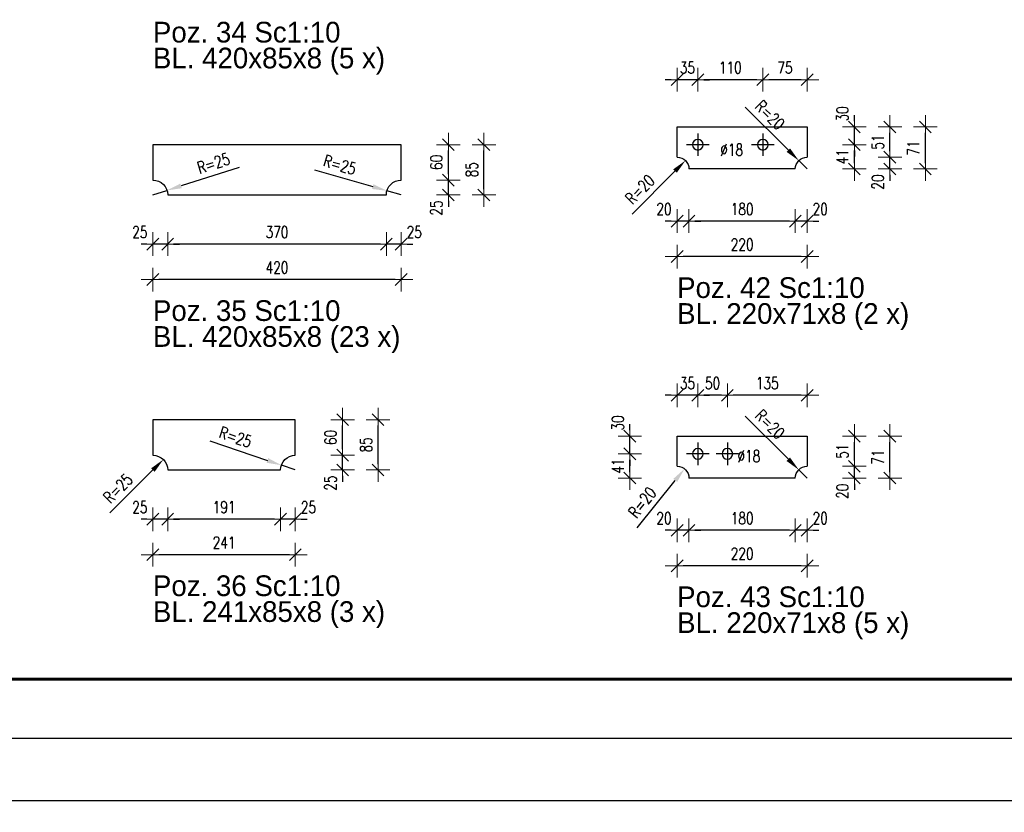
# Model space of a CAD drawing. Header units: millimetres. Extents: x 2297 to 3051, y 15557 to 16018.
# Tile 10 of 20: x 2700 to 2867, y 15557 to 15691. Entities that reach past the tile are written whole.
import ezdxf

# ---------------------------------------------------------------- set-up
doc = ezdxf.new("R2010")
doc.units = ezdxf.units.MM
doc.header["$LTSCALE"] = 10
doc.linetypes.add('MITTE', pattern=[2, 1.25, -0.25, 0.25, -0.25])
doc.layers.get('Defpoints').update_dxf_attribs({"color": 1})
doc.layers.add('_FORMATKA', color=8, linetype='Continuous', plot=False)
for name, color, linetype, lineweight in [('_RAMKA', 7, 'Continuous', 35), ('PS_DIM', 4, 'Continuous', 13), ('PS_SOLID', 7, 'Continuous', 30)]:
    doc.layers.add(name, color=color, linetype=linetype, lineweight=lineweight)
doc.layers.add('PS_MID', color=5, linetype='MITTE')
doc.layers.add('PS_PLATE', color=1, linetype='Continuous')
doc.styles.add('simplex', font='simplex.shx', dxfattribs={"width": 0.75})
doc.dimstyles.new('1_10_PRZ', dxfattribs={"dimtxt": 2, "dimasz": 1, "dimexe": 2, "dimexo": 5, "dimgap": 1, "dimtad": 1, "dimdec": 0, "dimlfac": 10, "dimtxsty": 'simplex', "dimblk": 'dimznak', "dimcen": 2, "dimse1": 1, "dimse2": 1, "dimclrt": 3, "dimadec": 1, "dimazin": 0, "dimtfac": 1, "dimtdec": 0, "dimtix": 1, "dimtmove": 2, "dimatfit": 3, "dimldrblk": 'dim-grot', "dimfxl": 1, "dimarcsym": 0})
doc.dimstyles.new('1_10_PRZ_DS1-LS10', dxfattribs={"dimtxt": 2, "dimasz": 1, "dimexe": 2, "dimexo": 5, "dimgap": 1, "dimtad": 1, "dimdec": 0, "dimlfac": 10, "dimtxsty": 'simplex', "dimblk": 'dimznak', "dimcen": 2, "dimse1": 1, "dimse2": 1, "dimclrt": 3, "dimadec": 1, "dimazin": 0, "dimtfac": 1, "dimtdec": 0, "dimtix": 1, "dimtmove": 2, "dimatfit": 3, "dimldrblk": 'dim-grot', "dimfxl": 1, "dimarcsym": 0})
doc.dimstyles.new('średnice', dxfattribs={"dimtxt": 2, "dimasz": 2.5, "dimexe": 1, "dimexo": 1, "dimgap": 1, "dimtad": 1, "dimdec": 0, "dimlfac": 10, "dimtxsty": 'simplex', "dimcen": 2, "dimclrd": 256, "dimclre": 256, "dimclrt": 3, "dimadec": 1, "dimazin": 0, "dimtfac": 1, "dimtdec": 0, "dimtix": 1, "dimtmove": 1, "dimatfit": 0, "dimfxl": 1, "dimarcsym": 0})

# ---------------------------------------------------------------- blocks, each defined once
blk = doc.blocks.new('*D335')
at = {"layer": 'Defpoints', "color": 0, "transparency": 16777216}
for p in [(2762.62, 15661.94), (2765.02, 15661.24)]:
    blk.add_point(p, dxfattribs=at)
at = {"layer": 'PS_DIM', "lineweight": -2, "transparency": 16777216}
for p, q in [((2750.34, 15665.5), (2760.22, 15662.64)), ((2765.02, 15661.24), (2762.62, 15661.94))]:
    blk.add_line(p, q, dxfattribs=at)
at = {"layer": 'PS_DIM', "transparency": 16777216}
blk.add_solid([(2760.34, 15663.04), (2760.1, 15662.24), (2762.62, 15661.94)], dxfattribs=at)
at = {"layer": 'PS_DIM', "color": 3, "transparency": 16777216, "insert": (2754.64, 15666.33), "char_height": 2, "attachment_point": 5, "rotation": 343.8468, "style": 'simplex'}
blk.add_mtext('R=25', dxfattribs=at)
blk = doc.blocks.new('*D336')
at = {"layer": 'Defpoints', "color": 0, "transparency": 16777216}
for p in [(2723.02, 15661.24), (2725.4, 15662)]:
    blk.add_point(p, dxfattribs=at)
at = {"layer": 'PS_DIM', "lineweight": -2, "transparency": 16777216}
for p, q in [((2737.59, 15665.89), (2727.79, 15662.76)), ((2723.02, 15661.24), (2725.4, 15662))]:
    blk.add_line(p, q, dxfattribs=at)
at = {"layer": 'PS_DIM', "transparency": 16777216}
blk.add_solid([(2727.66, 15663.16), (2727.91, 15662.37), (2725.4, 15662)], dxfattribs=at)
at = {"layer": 'PS_DIM', "color": 3, "transparency": 16777216, "insert": (2733.27, 15666.61), "char_height": 2, "attachment_point": 5, "rotation": 17.6813, "style": 'simplex'}
blk.add_mtext('R=25', dxfattribs=at)
blk = doc.blocks.new('dimznak')
at = {"color": 0}
for points in [[(0, 2), (0, -2)], [(-2, 0), (2, 0)]]:
    blk.add_lwpolyline(points, dxfattribs=at)
at = {"color": 2}
blk.add_lwpolyline([(1, 1), (-1, -1)], dxfattribs=at)
blk = doc.blocks.new('*D337')
at = {"layer": 'Defpoints', "color": 0, "transparency": 16777216}
for p in [(2765.02, 15663.74), (2773.02, 15663.74), (2762.52, 15661.24)]:
    blk.add_point(p, dxfattribs=at)
at = {"layer": 'PS_DIM', "color": 0, "lineweight": -2, "transparency": 16777216}
for p, q in [((2773.02, 15664.74), (2773.02, 15665.74)), ((2773.02, 15661.24), (2773.02, 15663.74)), ((2773.02, 15660.24), (2773.02, 15659.24))]:
    blk.add_line(p, q, dxfattribs=at)
for p, rotation in [((2773.02, 15663.74), 270), ((2773.02, 15661.24), 90)]:
    blk.add_blockref('dimznak', p, dxfattribs=dict(at, rotation=rotation))
at = {"layer": 'PS_DIM', "color": 3, "transparency": 16777216, "insert": (2770.98, 15659.03), "char_height": 2, "attachment_point": 5, "rotation": 90, "style": 'simplex'}
blk.add_mtext('25', dxfattribs=at)
blk = doc.blocks.new('dim-grot')
blk.add_hatch(color=256).paths.add_polyline_path([(0, 0), (-2, 0.5), (-2, -0.5)])
blk.add_lwpolyline([(0, 0), (-2, 0.5), (-2, -0.5), (0, 0)])
blk = doc.blocks.new('*D340')
at = {"layer": 'Defpoints', "color": 0, "transparency": 16777216}
for p in [(2765.02, 15663.74), (2762.52, 15661.24), (2762.52, 15652.92)]:
    blk.add_point(p, dxfattribs=at)
at = {"layer": 'PS_DIM', "color": 0, "lineweight": -2, "transparency": 16777216}
for p, q in [((2761.52, 15652.92), (2760.52, 15652.92)), ((2765.02, 15652.92), (2762.52, 15652.92)), ((2766.02, 15652.92), (2767.02, 15652.92))]:
    blk.add_line(p, q, dxfattribs=at)
blk.add_blockref('dimznak', (2762.52, 15652.92), dxfattribs=at)
at = {"layer": 'PS_DIM', "color": 0, "lineweight": -2, "transparency": 16777216, "rotation": 180}
blk.add_blockref('dimznak', (2765.02, 15652.92), dxfattribs=at)
at = {"layer": 'PS_DIM', "color": 3, "transparency": 16777216, "insert": (2767.24, 15654.96), "char_height": 2, "attachment_point": 5, "style": 'simplex'}
blk.add_mtext('25', dxfattribs=at)
blk = doc.blocks.new('*D341')
at = {"layer": 'Defpoints', "color": 0, "transparency": 16777216}
for p in [(2725.52, 15661.24), (2762.52, 15661.24), (2725.52, 15652.92)]:
    blk.add_point(p, dxfattribs=at)
at = {"layer": 'PS_DIM', "color": 0, "lineweight": -2, "transparency": 16777216}
blk.add_line((2761.52, 15652.92), (2726.52, 15652.92), dxfattribs=at)
at = {"layer": 'PS_DIM', "color": 0, "lineweight": -2, "transparency": 16777216, "rotation": 180}
blk.add_blockref('dimznak', (2725.52, 15652.92), dxfattribs=at)
at = {"layer": 'PS_DIM', "color": 0, "lineweight": -2, "transparency": 16777216}
blk.add_blockref('dimznak', (2762.52, 15652.92), dxfattribs=at)
at = {"layer": 'PS_DIM', "color": 3, "transparency": 16777216, "insert": (2744.02, 15654.96), "char_height": 2, "attachment_point": 5, "style": 'simplex'}
blk.add_mtext('370', dxfattribs=at)
blk = doc.blocks.new('*D342')
at = {"layer": 'Defpoints', "color": 0, "transparency": 16777216}
for p in [(2723.02, 15663.74), (2725.52, 15661.24), (2723.02, 15652.92)]:
    blk.add_point(p, dxfattribs=at)
at = {"layer": 'PS_DIM', "color": 0, "lineweight": -2, "transparency": 16777216}
for p, q in [((2722.02, 15652.92), (2721.02, 15652.92)), ((2725.52, 15652.92), (2723.02, 15652.92)), ((2726.52, 15652.92), (2727.52, 15652.92))]:
    blk.add_line(p, q, dxfattribs=at)
blk.add_blockref('dimznak', (2723.02, 15652.92), dxfattribs=at)
at = {"layer": 'PS_DIM', "color": 0, "lineweight": -2, "transparency": 16777216, "rotation": 180}
blk.add_blockref('dimznak', (2725.52, 15652.92), dxfattribs=at)
at = {"layer": 'PS_DIM', "color": 3, "transparency": 16777216, "insert": (2720.81, 15654.96), "char_height": 2, "attachment_point": 5, "style": 'simplex'}
blk.add_mtext('25', dxfattribs=at)
blk = doc.blocks.new('*D343')
at = {"layer": 'Defpoints', "color": 0, "transparency": 16777216}
for p in [(2723.02, 15661.24), (2765.02, 15661.24), (2723.02, 15646.92)]:
    blk.add_point(p, dxfattribs=at)
at = {"layer": 'PS_DIM', "color": 0, "lineweight": -2, "transparency": 16777216}
blk.add_line((2764.02, 15646.92), (2724.02, 15646.92), dxfattribs=at)
at = {"layer": 'PS_DIM', "color": 0, "lineweight": -2, "transparency": 16777216, "rotation": 180}
blk.add_blockref('dimznak', (2723.02, 15646.92), dxfattribs=at)
at = {"layer": 'PS_DIM', "color": 0, "lineweight": -2, "transparency": 16777216}
blk.add_blockref('dimznak', (2765.02, 15646.92), dxfattribs=at)
at = {"layer": 'PS_DIM', "color": 3, "transparency": 16777216, "insert": (2744.02, 15648.96), "char_height": 2, "attachment_point": 5, "style": 'simplex'}
blk.add_mtext('420', dxfattribs=at)
blk = doc.blocks.new('*D344')
at = {"layer": 'Defpoints', "color": 0, "transparency": 16777216}
for p in [(2744.76, 15615.52), (2747.12, 15614.71)]:
    blk.add_point(p, dxfattribs=at)
at = {"layer": 'PS_DIM', "lineweight": -2, "transparency": 16777216}
for p, q in [((2732.66, 15619.65), (2742.39, 15616.32)), ((2747.12, 15614.71), (2744.76, 15615.52))]:
    blk.add_line(p, q, dxfattribs=at)
at = {"layer": 'PS_DIM', "transparency": 16777216}
blk.add_solid([(2742.52, 15616.72), (2742.26, 15615.93), (2744.76, 15615.52)], dxfattribs=at)
at = {"layer": 'PS_DIM', "color": 3, "transparency": 16777216, "insert": (2736.99, 15620.28), "char_height": 2, "attachment_point": 5, "rotation": 341.1418, "style": 'simplex'}
blk.add_mtext('R=25', dxfattribs=at)
blk = doc.blocks.new('*D345')
at = {"layer": 'Defpoints', "color": 0, "transparency": 16777216}
for p in [(2724.79, 15616.48), (2723.02, 15614.71)]:
    blk.add_point(p, dxfattribs=at)
at = {"layer": 'PS_DIM', "lineweight": -2, "transparency": 16777216}
blk.add_line((2715.75, 15607.44), (2723.02, 15614.71), dxfattribs=at)
at = {"layer": 'PS_DIM', "transparency": 16777216}
blk.add_solid([(2722.73, 15615), (2723.32, 15614.41), (2724.79, 15616.48)], dxfattribs=at)
at = {"layer": 'PS_DIM', "color": 3, "transparency": 16777216, "insert": (2717.09, 15611.6), "char_height": 2, "attachment_point": 5, "rotation": 45, "style": 'simplex'}
blk.add_mtext('R=25', dxfattribs=at)
blk = doc.blocks.new('*D346')
at = {"layer": 'Defpoints', "color": 0, "transparency": 16777216}
for p in [(2747.12, 15617.21), (2755.12, 15617.21), (2744.62, 15614.71)]:
    blk.add_point(p, dxfattribs=at)
at = {"layer": 'PS_DIM', "color": 0, "lineweight": -2, "transparency": 16777216}
for p, q in [((2755.12, 15618.21), (2755.12, 15619.21)), ((2755.12, 15614.71), (2755.12, 15617.21)), ((2755.12, 15613.71), (2755.12, 15612.71))]:
    blk.add_line(p, q, dxfattribs=at)
for p, rotation in [((2755.12, 15617.21), 270), ((2755.12, 15614.71), 90)]:
    blk.add_blockref('dimznak', p, dxfattribs=dict(at, rotation=rotation))
at = {"layer": 'PS_DIM', "color": 3, "transparency": 16777216, "insert": (2753.08, 15612.49), "char_height": 2, "attachment_point": 5, "rotation": 90, "style": 'simplex'}
blk.add_mtext('25', dxfattribs=at)
blk = doc.blocks.new('*D349')
at = {"layer": 'Defpoints', "color": 0, "transparency": 16777216}
for p in [(2747.12, 15617.21), (2744.62, 15614.71), (2744.62, 15606.38)]:
    blk.add_point(p, dxfattribs=at)
at = {"layer": 'PS_DIM', "color": 0, "lineweight": -2, "transparency": 16777216}
for p, q in [((2743.62, 15606.38), (2742.62, 15606.38)), ((2747.12, 15606.38), (2744.62, 15606.38)), ((2748.12, 15606.38), (2749.12, 15606.38))]:
    blk.add_line(p, q, dxfattribs=at)
blk.add_blockref('dimznak', (2744.62, 15606.38), dxfattribs=at)
at = {"layer": 'PS_DIM', "color": 0, "lineweight": -2, "transparency": 16777216, "rotation": 180}
blk.add_blockref('dimznak', (2747.12, 15606.38), dxfattribs=at)
at = {"layer": 'PS_DIM', "color": 3, "transparency": 16777216, "insert": (2749.34, 15608.42), "char_height": 2, "attachment_point": 5, "style": 'simplex'}
blk.add_mtext('25', dxfattribs=at)
blk = doc.blocks.new('*D350')
at = {"layer": 'Defpoints', "color": 0, "transparency": 16777216}
for p in [(2725.52, 15614.71), (2744.62, 15614.71), (2725.52, 15606.38)]:
    blk.add_point(p, dxfattribs=at)
at = {"layer": 'PS_DIM', "color": 0, "lineweight": -2, "transparency": 16777216}
blk.add_line((2743.62, 15606.38), (2726.52, 15606.38), dxfattribs=at)
at = {"layer": 'PS_DIM', "color": 0, "lineweight": -2, "transparency": 16777216, "rotation": 180}
blk.add_blockref('dimznak', (2725.52, 15606.38), dxfattribs=at)
at = {"layer": 'PS_DIM', "color": 0, "lineweight": -2, "transparency": 16777216}
blk.add_blockref('dimznak', (2744.62, 15606.38), dxfattribs=at)
at = {"layer": 'PS_DIM', "color": 3, "transparency": 16777216, "insert": (2735.07, 15608.42), "char_height": 2, "attachment_point": 5, "style": 'simplex'}
blk.add_mtext('191', dxfattribs=at)
blk = doc.blocks.new('*D351')
at = {"layer": 'Defpoints', "color": 0, "transparency": 16777216}
for p in [(2723.02, 15617.21), (2725.52, 15614.71), (2723.02, 15606.38)]:
    blk.add_point(p, dxfattribs=at)
at = {"layer": 'PS_DIM', "color": 0, "lineweight": -2, "transparency": 16777216}
for p, q in [((2722.02, 15606.38), (2721.02, 15606.38)), ((2725.52, 15606.38), (2723.02, 15606.38)), ((2726.52, 15606.38), (2727.52, 15606.38))]:
    blk.add_line(p, q, dxfattribs=at)
blk.add_blockref('dimznak', (2723.02, 15606.38), dxfattribs=at)
at = {"layer": 'PS_DIM', "color": 0, "lineweight": -2, "transparency": 16777216, "rotation": 180}
blk.add_blockref('dimznak', (2725.52, 15606.38), dxfattribs=at)
at = {"layer": 'PS_DIM', "color": 3, "transparency": 16777216, "insert": (2720.81, 15608.42), "char_height": 2, "attachment_point": 5, "style": 'simplex'}
blk.add_mtext('25', dxfattribs=at)
blk = doc.blocks.new('*D352')
at = {"layer": 'Defpoints', "color": 0, "transparency": 16777216}
for p in [(2723.02, 15614.71), (2747.12, 15614.71), (2723.02, 15600.38)]:
    blk.add_point(p, dxfattribs=at)
at = {"layer": 'PS_DIM', "color": 0, "lineweight": -2, "transparency": 16777216}
blk.add_line((2746.12, 15600.38), (2724.02, 15600.38), dxfattribs=at)
at = {"layer": 'PS_DIM', "color": 0, "lineweight": -2, "transparency": 16777216, "rotation": 180}
blk.add_blockref('dimznak', (2723.02, 15600.38), dxfattribs=at)
at = {"layer": 'PS_DIM', "color": 0, "lineweight": -2, "transparency": 16777216}
blk.add_blockref('dimznak', (2747.12, 15600.38), dxfattribs=at)
at = {"layer": 'PS_DIM', "color": 3, "transparency": 16777216, "insert": (2735.07, 15602.42), "char_height": 2, "attachment_point": 5, "style": 'simplex'}
blk.add_mtext('241', dxfattribs=at)
blk = doc.blocks.new('*D435')
at = {"layer": 'Defpoints', "color": 0, "transparency": 16777216}
for p in [(2832.3, 15667.05), (2833.72, 15665.63)]:
    blk.add_point(p, dxfattribs=at)
at = {"layer": 'PS_DIM', "lineweight": -2, "transparency": 16777216}
for p, q in [((2823.26, 15676.09), (2830.54, 15668.82)), ((2833.72, 15665.63), (2832.3, 15667.05))]:
    blk.add_line(p, q, dxfattribs=at)
at = {"layer": 'PS_DIM', "transparency": 16777216}
blk.add_solid([(2830.83, 15669.11), (2830.24, 15668.52), (2832.3, 15667.05)], dxfattribs=at)
at = {"layer": 'PS_DIM', "color": 3, "transparency": 16777216, "insert": (2827.43, 15674.75), "char_height": 2, "attachment_point": 5, "rotation": 315, "style": 'simplex'}
blk.add_mtext('R=20', dxfattribs=at)
blk = doc.blocks.new('*D436')
at = {"layer": 'Defpoints', "color": 0, "transparency": 16777216}
for p in [(2811.72, 15665.63), (2813.13, 15667.05)]:
    blk.add_point(p, dxfattribs=at)
at = {"layer": 'PS_DIM', "lineweight": -2, "transparency": 16777216}
blk.add_line((2804.09, 15658.01), (2811.36, 15665.28), dxfattribs=at)
at = {"layer": 'PS_DIM', "transparency": 16777216}
blk.add_solid([(2811.07, 15665.57), (2811.66, 15664.99), (2813.13, 15667.05)], dxfattribs=at)
at = {"layer": 'PS_DIM', "color": 3, "transparency": 16777216, "insert": (2805.43, 15662.17), "char_height": 2, "attachment_point": 5, "rotation": 45, "style": 'simplex'}
blk.add_mtext('R=20', dxfattribs=at)
blk = doc.blocks.new('*D438')
at = {"layer": 'Defpoints', "color": 0, "transparency": 16777216}
for p in [(2833.72, 15672.73), (2841.72, 15672.73), (2826.22, 15669.73)]:
    blk.add_point(p, dxfattribs=at)
at = {"layer": 'PS_DIM', "color": 0, "lineweight": -2, "transparency": 16777216}
for p, q in [((2841.72, 15673.73), (2841.72, 15674.73)), ((2841.72, 15669.73), (2841.72, 15672.73)), ((2841.72, 15668.73), (2841.72, 15667.73))]:
    blk.add_line(p, q, dxfattribs=at)
for p, rotation in [((2841.72, 15672.73), 270), ((2841.72, 15669.73), 90)]:
    blk.add_blockref('dimznak', p, dxfattribs=dict(at, rotation=rotation))
at = {"layer": 'PS_DIM', "color": 3, "transparency": 16777216, "insert": (2839.68, 15674.95), "char_height": 2, "attachment_point": 5, "rotation": 90, "style": 'simplex'}
blk.add_mtext('30', dxfattribs=at)
blk = doc.blocks.new('*D439')
at = {"layer": 'Defpoints', "color": 0, "transparency": 16777216}
for p in [(2833.72, 15667.63), (2847.72, 15667.63), (2831.72, 15665.63)]:
    blk.add_point(p, dxfattribs=at)
at = {"layer": 'PS_DIM', "color": 0, "lineweight": -2, "transparency": 16777216}
for p, q in [((2847.72, 15668.63), (2847.72, 15669.63)), ((2847.72, 15665.63), (2847.72, 15667.63)), ((2847.72, 15664.63), (2847.72, 15663.63))]:
    blk.add_line(p, q, dxfattribs=at)
for p, rotation in [((2847.72, 15667.63), 270), ((2847.72, 15665.63), 90)]:
    blk.add_blockref('dimznak', p, dxfattribs=dict(at, rotation=rotation))
at = {"layer": 'PS_DIM', "color": 3, "transparency": 16777216, "insert": (2845.68, 15663.42), "char_height": 2, "attachment_point": 5, "rotation": 90, "style": 'simplex'}
blk.add_mtext('20', dxfattribs=at)
blk = doc.blocks.new('*D442')
at = {"layer": 'Defpoints', "color": 0, "transparency": 16777216}
for p in [(2833.72, 15667.63), (2831.72, 15665.63), (2831.72, 15656.81)]:
    blk.add_point(p, dxfattribs=at)
at = {"layer": 'PS_DIM', "color": 0, "lineweight": -2, "transparency": 16777216}
for p, q in [((2830.72, 15656.81), (2829.72, 15656.81)), ((2833.72, 15656.81), (2831.72, 15656.81)), ((2834.72, 15656.81), (2835.72, 15656.81))]:
    blk.add_line(p, q, dxfattribs=at)
blk.add_blockref('dimznak', (2831.72, 15656.81), dxfattribs=at)
at = {"layer": 'PS_DIM', "color": 0, "lineweight": -2, "transparency": 16777216, "rotation": 180}
blk.add_blockref('dimznak', (2833.72, 15656.81), dxfattribs=at)
at = {"layer": 'PS_DIM', "color": 3, "transparency": 16777216, "insert": (2835.93, 15658.85), "char_height": 2, "attachment_point": 5, "style": 'simplex'}
blk.add_mtext('20', dxfattribs=at)
blk = doc.blocks.new('*D443')
at = {"layer": 'Defpoints', "color": 0, "transparency": 16777216}
for p in [(2813.72, 15665.63), (2831.72, 15665.63), (2813.72, 15656.81)]:
    blk.add_point(p, dxfattribs=at)
at = {"layer": 'PS_DIM', "color": 0, "lineweight": -2, "transparency": 16777216}
blk.add_line((2830.72, 15656.81), (2814.72, 15656.81), dxfattribs=at)
at = {"layer": 'PS_DIM', "color": 0, "lineweight": -2, "transparency": 16777216, "rotation": 180}
blk.add_blockref('dimznak', (2813.72, 15656.81), dxfattribs=at)
at = {"layer": 'PS_DIM', "color": 0, "lineweight": -2, "transparency": 16777216}
blk.add_blockref('dimznak', (2831.72, 15656.81), dxfattribs=at)
at = {"layer": 'PS_DIM', "color": 3, "transparency": 16777216, "insert": (2822.72, 15658.85), "char_height": 2, "attachment_point": 5, "style": 'simplex'}
blk.add_mtext('180', dxfattribs=at)
blk = doc.blocks.new('*D444')
at = {"layer": 'Defpoints', "color": 0, "transparency": 16777216}
for p in [(2811.72, 15667.63), (2813.72, 15665.63), (2811.72, 15656.81)]:
    blk.add_point(p, dxfattribs=at)
at = {"layer": 'PS_DIM', "color": 0, "lineweight": -2, "transparency": 16777216}
for p, q in [((2810.72, 15656.81), (2809.72, 15656.81)), ((2813.72, 15656.81), (2811.72, 15656.81)), ((2814.72, 15656.81), (2815.72, 15656.81))]:
    blk.add_line(p, q, dxfattribs=at)
blk.add_blockref('dimznak', (2811.72, 15656.81), dxfattribs=at)
at = {"layer": 'PS_DIM', "color": 0, "lineweight": -2, "transparency": 16777216, "rotation": 180}
blk.add_blockref('dimznak', (2813.72, 15656.81), dxfattribs=at)
at = {"layer": 'PS_DIM', "color": 3, "transparency": 16777216, "insert": (2809.5, 15658.85), "char_height": 2, "attachment_point": 5, "style": 'simplex'}
blk.add_mtext('20', dxfattribs=at)
blk = doc.blocks.new('*D445')
at = {"layer": 'Defpoints', "color": 0, "transparency": 16777216}
for p in [(2811.72, 15665.63), (2833.72, 15665.63), (2811.72, 15650.81)]:
    blk.add_point(p, dxfattribs=at)
at = {"layer": 'PS_DIM', "color": 0, "lineweight": -2, "transparency": 16777216}
blk.add_line((2832.72, 15650.81), (2812.72, 15650.81), dxfattribs=at)
at = {"layer": 'PS_DIM', "color": 0, "lineweight": -2, "transparency": 16777216, "rotation": 180}
blk.add_blockref('dimznak', (2811.72, 15650.81), dxfattribs=at)
at = {"layer": 'PS_DIM', "color": 0, "lineweight": -2, "transparency": 16777216}
blk.add_blockref('dimznak', (2833.72, 15650.81), dxfattribs=at)
at = {"layer": 'PS_DIM', "color": 3, "transparency": 16777216, "insert": (2822.72, 15652.85), "char_height": 2, "attachment_point": 5, "style": 'simplex'}
blk.add_mtext('220', dxfattribs=at)
blk = doc.blocks.new('*D446')
at = {"layer": 'Defpoints', "color": 0, "transparency": 16777216}
for p in [(2826.22, 15680.73), (2833.72, 15672.73), (2826.22, 15669.73)]:
    blk.add_point(p, dxfattribs=at)
at = {"layer": 'PS_DIM', "color": 0, "lineweight": -2, "transparency": 16777216}
blk.add_line((2832.72, 15680.73), (2827.22, 15680.73), dxfattribs=at)
at = {"layer": 'PS_DIM', "color": 0, "lineweight": -2, "transparency": 16777216, "rotation": 180}
blk.add_blockref('dimznak', (2826.22, 15680.73), dxfattribs=at)
at = {"layer": 'PS_DIM', "color": 0, "lineweight": -2, "transparency": 16777216}
blk.add_blockref('dimznak', (2833.72, 15680.73), dxfattribs=at)
at = {"layer": 'PS_DIM', "color": 3, "transparency": 16777216, "insert": (2829.97, 15682.77), "char_height": 2, "attachment_point": 5, "style": 'simplex'}
blk.add_mtext('75', dxfattribs=at)
blk = doc.blocks.new('*D447')
at = {"layer": 'Defpoints', "color": 0, "transparency": 16777216}
for p in [(2815.22, 15680.73), (2815.22, 15669.73), (2826.22, 15669.73)]:
    blk.add_point(p, dxfattribs=at)
at = {"layer": 'PS_DIM', "color": 0, "lineweight": -2, "transparency": 16777216}
blk.add_line((2825.22, 15680.73), (2816.22, 15680.73), dxfattribs=at)
at = {"layer": 'PS_DIM', "color": 0, "lineweight": -2, "transparency": 16777216, "rotation": 180}
blk.add_blockref('dimznak', (2815.22, 15680.73), dxfattribs=at)
at = {"layer": 'PS_DIM', "color": 0, "lineweight": -2, "transparency": 16777216}
blk.add_blockref('dimznak', (2826.22, 15680.73), dxfattribs=at)
at = {"layer": 'PS_DIM', "color": 3, "transparency": 16777216, "insert": (2820.72, 15682.77), "char_height": 2, "attachment_point": 5, "style": 'simplex'}
blk.add_mtext('110', dxfattribs=at)
blk = doc.blocks.new('*D448')
at = {"layer": 'Defpoints', "color": 0, "transparency": 16777216}
for p in [(2811.72, 15680.73), (2811.72, 15672.73), (2815.22, 15669.73)]:
    blk.add_point(p, dxfattribs=at)
at = {"layer": 'PS_DIM', "color": 0, "lineweight": -2, "transparency": 16777216}
for p, q in [((2810.72, 15680.73), (2809.72, 15680.73)), ((2815.22, 15680.73), (2811.72, 15680.73)), ((2816.22, 15680.73), (2817.22, 15680.73))]:
    blk.add_line(p, q, dxfattribs=at)
blk.add_blockref('dimznak', (2811.72, 15680.73), dxfattribs=at)
at = {"layer": 'PS_DIM', "color": 0, "lineweight": -2, "transparency": 16777216, "rotation": 180}
blk.add_blockref('dimznak', (2815.22, 15680.73), dxfattribs=at)
at = {"layer": 'PS_DIM', "color": 3, "transparency": 16777216, "insert": (2813.47, 15682.77), "char_height": 2, "attachment_point": 5, "style": 'simplex'}
blk.add_mtext('35', dxfattribs=at)
blk = doc.blocks.new('*D449')
at = {"layer": 'Defpoints', "color": 0, "transparency": 16777216}
for p in [(2832.3, 15614.75), (2833.72, 15613.34)]:
    blk.add_point(p, dxfattribs=at)
at = {"layer": 'PS_DIM', "lineweight": -2, "transparency": 16777216}
for p, q in [((2823.26, 15623.79), (2830.54, 15616.52)), ((2833.72, 15613.34), (2832.3, 15614.75))]:
    blk.add_line(p, q, dxfattribs=at)
at = {"layer": 'PS_DIM', "transparency": 16777216}
blk.add_solid([(2830.83, 15616.81), (2830.24, 15616.23), (2832.3, 15614.75)], dxfattribs=at)
at = {"layer": 'PS_DIM', "color": 3, "transparency": 16777216, "insert": (2827.43, 15622.45), "char_height": 2, "attachment_point": 5, "rotation": 315, "style": 'simplex'}
blk.add_mtext('R=20', dxfattribs=at)
blk = doc.blocks.new('*D450')
at = {"layer": 'Defpoints', "color": 0, "transparency": 16777216}
for p in [(2812.97, 15614.9), (2811.72, 15613.34)]:
    blk.add_point(p, dxfattribs=at)
at = {"layer": 'PS_DIM', "lineweight": -2, "transparency": 16777216}
blk.add_line((2804.96, 15604.93), (2811.4, 15612.95), dxfattribs=at)
at = {"layer": 'PS_DIM', "transparency": 16777216}
blk.add_solid([(2811.08, 15613.21), (2811.73, 15612.69), (2812.97, 15614.9)], dxfattribs=at)
at = {"layer": 'PS_DIM', "color": 3, "transparency": 16777216, "insert": (2805.84, 15609.22), "char_height": 2, "attachment_point": 5, "rotation": 51.1868, "style": 'simplex'}
blk.add_mtext('R=20', dxfattribs=at)
blk = doc.blocks.new('*D451')
at = {"layer": 'Defpoints', "color": 0, "transparency": 16777216}
for p in [(2833.72, 15615.34), (2841.72, 15615.34), (2831.72, 15613.34)]:
    blk.add_point(p, dxfattribs=at)
at = {"layer": 'PS_DIM', "color": 0, "lineweight": -2, "transparency": 16777216}
for p, q in [((2841.72, 15616.34), (2841.72, 15617.34)), ((2841.72, 15613.34), (2841.72, 15615.34)), ((2841.72, 15612.34), (2841.72, 15611.34))]:
    blk.add_line(p, q, dxfattribs=at)
for p, rotation in [((2841.72, 15615.34), 270), ((2841.72, 15613.34), 90)]:
    blk.add_blockref('dimznak', p, dxfattribs=dict(at, rotation=rotation))
at = {"layer": 'PS_DIM', "color": 3, "transparency": 16777216, "insert": (2839.68, 15611.12), "char_height": 2, "attachment_point": 5, "rotation": 90, "style": 'simplex'}
blk.add_mtext('20', dxfattribs=at)
blk = doc.blocks.new('*D455')
at = {"layer": 'Defpoints', "color": 0, "transparency": 16777216}
for p in [(2803.72, 15620.44), (2811.72, 15620.44), (2820.22, 15617.44)]:
    blk.add_point(p, dxfattribs=at)
at = {"layer": 'PS_DIM', "color": 0, "lineweight": -2, "transparency": 16777216}
for p, q in [((2803.72, 15621.44), (2803.72, 15622.44)), ((2803.72, 15617.44), (2803.72, 15620.44)), ((2803.72, 15616.44), (2803.72, 15615.44))]:
    blk.add_line(p, q, dxfattribs=at)
for p, rotation in [((2803.72, 15620.44), 270), ((2803.72, 15617.44), 90)]:
    blk.add_blockref('dimznak', p, dxfattribs=dict(at, rotation=rotation))
at = {"layer": 'PS_DIM', "color": 3, "transparency": 16777216, "insert": (2801.68, 15622.65), "char_height": 2, "attachment_point": 5, "rotation": 90, "style": 'simplex'}
blk.add_mtext('30', dxfattribs=at)
blk = doc.blocks.new('*D456')
at = {"layer": 'Defpoints', "color": 0, "transparency": 16777216}
for p in [(2833.72, 15615.34), (2831.72, 15613.34), (2831.72, 15604.51)]:
    blk.add_point(p, dxfattribs=at)
at = {"layer": 'PS_DIM', "color": 0, "lineweight": -2, "transparency": 16777216}
for p, q in [((2830.72, 15604.51), (2829.72, 15604.51)), ((2833.72, 15604.51), (2831.72, 15604.51)), ((2834.72, 15604.51), (2835.72, 15604.51))]:
    blk.add_line(p, q, dxfattribs=at)
blk.add_blockref('dimznak', (2831.72, 15604.51), dxfattribs=at)
at = {"layer": 'PS_DIM', "color": 0, "lineweight": -2, "transparency": 16777216, "rotation": 180}
blk.add_blockref('dimznak', (2833.72, 15604.51), dxfattribs=at)
at = {"layer": 'PS_DIM', "color": 3, "transparency": 16777216, "insert": (2835.93, 15606.55), "char_height": 2, "attachment_point": 5, "style": 'simplex'}
blk.add_mtext('20', dxfattribs=at)
blk = doc.blocks.new('*D457')
at = {"layer": 'Defpoints', "color": 0, "transparency": 16777216}
for p in [(2813.72, 15613.34), (2831.72, 15613.34), (2813.72, 15604.51)]:
    blk.add_point(p, dxfattribs=at)
at = {"layer": 'PS_DIM', "color": 0, "lineweight": -2, "transparency": 16777216}
blk.add_line((2830.72, 15604.51), (2814.72, 15604.51), dxfattribs=at)
at = {"layer": 'PS_DIM', "color": 0, "lineweight": -2, "transparency": 16777216, "rotation": 180}
blk.add_blockref('dimznak', (2813.72, 15604.51), dxfattribs=at)
at = {"layer": 'PS_DIM', "color": 0, "lineweight": -2, "transparency": 16777216}
blk.add_blockref('dimznak', (2831.72, 15604.51), dxfattribs=at)
at = {"layer": 'PS_DIM', "color": 3, "transparency": 16777216, "insert": (2822.72, 15606.55), "char_height": 2, "attachment_point": 5, "style": 'simplex'}
blk.add_mtext('180', dxfattribs=at)
blk = doc.blocks.new('*D458')
at = {"layer": 'Defpoints', "color": 0, "transparency": 16777216}
for p in [(2811.72, 15615.34), (2813.72, 15613.34), (2811.72, 15604.51)]:
    blk.add_point(p, dxfattribs=at)
at = {"layer": 'PS_DIM', "color": 0, "lineweight": -2, "transparency": 16777216}
for p, q in [((2810.72, 15604.51), (2809.72, 15604.51)), ((2813.72, 15604.51), (2811.72, 15604.51)), ((2814.72, 15604.51), (2815.72, 15604.51))]:
    blk.add_line(p, q, dxfattribs=at)
blk.add_blockref('dimznak', (2811.72, 15604.51), dxfattribs=at)
at = {"layer": 'PS_DIM', "color": 0, "lineweight": -2, "transparency": 16777216, "rotation": 180}
blk.add_blockref('dimznak', (2813.72, 15604.51), dxfattribs=at)
at = {"layer": 'PS_DIM', "color": 3, "transparency": 16777216, "insert": (2809.5, 15606.55), "char_height": 2, "attachment_point": 5, "style": 'simplex'}
blk.add_mtext('20', dxfattribs=at)
blk = doc.blocks.new('*D459')
at = {"layer": 'Defpoints', "color": 0, "transparency": 16777216}
for p in [(2811.72, 15613.34), (2833.72, 15613.34), (2811.72, 15598.51)]:
    blk.add_point(p, dxfattribs=at)
at = {"layer": 'PS_DIM', "color": 0, "lineweight": -2, "transparency": 16777216}
blk.add_line((2832.72, 15598.51), (2812.72, 15598.51), dxfattribs=at)
at = {"layer": 'PS_DIM', "color": 0, "lineweight": -2, "transparency": 16777216, "rotation": 180}
blk.add_blockref('dimznak', (2811.72, 15598.51), dxfattribs=at)
at = {"layer": 'PS_DIM', "color": 0, "lineweight": -2, "transparency": 16777216}
blk.add_blockref('dimznak', (2833.72, 15598.51), dxfattribs=at)
at = {"layer": 'PS_DIM', "color": 3, "transparency": 16777216, "insert": (2822.72, 15600.55), "char_height": 2, "attachment_point": 5, "style": 'simplex'}
blk.add_mtext('220', dxfattribs=at)
blk = doc.blocks.new('*D460')
at = {"layer": 'Defpoints', "color": 0, "transparency": 16777216}
for p in [(2820.22, 15627.35), (2833.72, 15620.44), (2820.22, 15617.44)]:
    blk.add_point(p, dxfattribs=at)
at = {"layer": 'PS_DIM', "color": 0, "lineweight": -2, "transparency": 16777216}
blk.add_line((2832.72, 15627.35), (2821.22, 15627.35), dxfattribs=at)
at = {"layer": 'PS_DIM', "color": 0, "lineweight": -2, "transparency": 16777216, "rotation": 180}
blk.add_blockref('dimznak', (2820.22, 15627.35), dxfattribs=at)
at = {"layer": 'PS_DIM', "color": 0, "lineweight": -2, "transparency": 16777216}
blk.add_blockref('dimznak', (2833.72, 15627.35), dxfattribs=at)
at = {"layer": 'PS_DIM', "color": 3, "transparency": 16777216, "insert": (2826.97, 15629.39), "char_height": 2, "attachment_point": 5, "style": 'simplex'}
blk.add_mtext('135', dxfattribs=at)
blk = doc.blocks.new('*D461')
at = {"layer": 'Defpoints', "color": 0, "transparency": 16777216}
for p in [(2815.22, 15627.35), (2815.22, 15617.44), (2820.22, 15617.44)]:
    blk.add_point(p, dxfattribs=at)
at = {"layer": 'PS_DIM', "color": 0, "lineweight": -2, "transparency": 16777216}
blk.add_line((2819.22, 15627.35), (2816.22, 15627.35), dxfattribs=at)
at = {"layer": 'PS_DIM', "color": 0, "lineweight": -2, "transparency": 16777216, "rotation": 180}
blk.add_blockref('dimznak', (2815.22, 15627.35), dxfattribs=at)
at = {"layer": 'PS_DIM', "color": 0, "lineweight": -2, "transparency": 16777216}
blk.add_blockref('dimznak', (2820.22, 15627.35), dxfattribs=at)
at = {"layer": 'PS_DIM', "color": 3, "transparency": 16777216, "insert": (2817.72, 15629.39), "char_height": 2, "attachment_point": 5, "style": 'simplex'}
blk.add_mtext('50', dxfattribs=at)
blk = doc.blocks.new('*D462')
at = {"layer": 'Defpoints', "color": 0, "transparency": 16777216}
for p in [(2811.72, 15627.35), (2811.72, 15620.44), (2815.22, 15617.44)]:
    blk.add_point(p, dxfattribs=at)
at = {"layer": 'PS_DIM', "color": 0, "lineweight": -2, "transparency": 16777216}
for p, q in [((2810.72, 15627.35), (2809.72, 15627.35)), ((2815.22, 15627.35), (2811.72, 15627.35)), ((2816.22, 15627.35), (2817.22, 15627.35))]:
    blk.add_line(p, q, dxfattribs=at)
blk.add_blockref('dimznak', (2811.72, 15627.35), dxfattribs=at)
at = {"layer": 'PS_DIM', "color": 0, "lineweight": -2, "transparency": 16777216, "rotation": 180}
blk.add_blockref('dimznak', (2815.22, 15627.35), dxfattribs=at)
at = {"layer": 'PS_DIM', "color": 3, "transparency": 16777216, "insert": (2813.47, 15629.39), "char_height": 2, "attachment_point": 5, "style": 'simplex'}
blk.add_mtext('35', dxfattribs=at)
blk = doc.blocks.new('*X536')
at = {"color": 0}
for s, p in [('Poz. 35 Sc1:10', (2723.02, 15639.92)), ('BL. 420x85x8 (23 x)', (2723.02, 15635.54))]:
    blk.add_text(s, height=3.5, dxfattribs=at).set_placement(p)
blk = doc.blocks.new('*X537')
at = {"color": 0}
for s, p in [('Poz. 42 Sc1:10', (2811.72, 15643.81)), ('BL. 220x71x8 (2 x)', (2811.72, 15639.43))]:
    blk.add_text(s, height=3.5, dxfattribs=at).set_placement(p)
blk = doc.blocks.new('*X543')
at = {"color": 0}
for s, p in [('Poz. 43 Sc1:10', (2811.72, 15591.51)), ('BL. 220x71x8 (5 x)', (2811.72, 15587.14))]:
    blk.add_text(s, height=3.5, dxfattribs=at).set_placement(p)
blk = doc.blocks.new('*X588')
at = {"color": 0}
for s, p in [('Poz. 34 Sc1:10', (2723.02, 15687.02)), ('BL. 420x85x8 (5 x)', (2723.02, 15682.65))]:
    blk.add_text(s, height=3.5, dxfattribs=at).set_placement(p)
blk = doc.blocks.new('*X589')
at = {"layer": 'PS_SOLID', "color": 7, "linetype": 'Continuous'}
for p, q in [((2723.02, 15669.74), (2723.02, 15663.74)), ((2765.02, 15669.74), (2723.02, 15669.74)), ((2765.02, 15663.74), (2765.02, 15669.74)), ((2725.52, 15661.24), (2762.52, 15661.24))]:
    blk.add_line(p, q, dxfattribs=at)
at = {"layer": 'PS_SOLID', "extrusion": (0, 0, -1)}
for centre, start, end in [((-2723.02, 15661.24), 90, 180), ((-2765.02, 15661.24), 0, 90)]:
    blk.add_arc(centre, 2.5, start, end, dxfattribs=at)
blk = doc.blocks.new('*X590')
at = {"layer": 'PS_SOLID', "color": 7, "linetype": 'Continuous'}
for p, q in [((2723.02, 15623.21), (2723.02, 15617.21)), ((2747.12, 15623.21), (2723.02, 15623.21)), ((2747.12, 15617.21), (2747.12, 15623.21)), ((2725.52, 15614.71), (2744.62, 15614.71))]:
    blk.add_line(p, q, dxfattribs=at)
at = {"layer": 'PS_SOLID', "extrusion": (0, 0, -1)}
for centre, start, end in [((-2723.02, 15614.71), 90, 180), ((-2747.12, 15614.71), 0, 90)]:
    blk.add_arc(centre, 2.5, start, end, dxfattribs=at)
blk = doc.blocks.new('*X591')
at = {"color": 0}
for s, p in [('Poz. 36 Sc1:10', (2723.02, 15593.38)), ('BL. 241x85x8 (3 x)', (2723.02, 15589.01))]:
    blk.add_text(s, height=3.5, dxfattribs=at).set_placement(p)
blk = doc.blocks.new('*X597')
at = {"layer": 'PS_MID', "color": 5, "linetype": 'MITTE'}
for p, q in [((2815.22, 15671.63), (2815.22, 15667.83)), ((2826.22, 15671.63), (2826.22, 15667.83)), ((2817.12, 15669.73), (2813.32, 15669.73)), ((2828.12, 15669.73), (2824.32, 15669.73))]:
    blk.add_line(p, q, dxfattribs=at)
at = {"layer": 'PS_SOLID', "color": 7, "linetype": 'Continuous'}
for p, q in [((2811.72, 15667.63), (2811.72, 15672.73)), ((2811.72, 15672.73), (2833.72, 15672.73)), ((2833.72, 15672.73), (2833.72, 15667.63)), ((2831.72, 15665.63), (2813.72, 15665.63))]:
    blk.add_line(p, q, dxfattribs=at)
at = {"layer": 'PS_SOLID', "color": 7, "extrusion": (0, 0, -1)}
for centre in [(-2815.22, 15669.73), (-2826.22, 15669.73)]:
    blk.add_circle(centre, 0.9, dxfattribs=at)
at = {"layer": 'PS_SOLID', "extrusion": (0, 0, -1)}
for centre, start, end in [((-2811.72, 15665.63), 90, 180), ((-2833.72, 15665.63), 0, 90)]:
    blk.add_arc(centre, 2, start, end, dxfattribs=at)
blk = doc.blocks.new('*X598')
at = {"layer": 'PS_MID', "color": 5, "linetype": 'MITTE'}
for p, q in [((2815.22, 15619.34), (2815.22, 15615.54)), ((2820.22, 15619.34), (2820.22, 15615.54)), ((2817.12, 15617.44), (2813.32, 15617.44)), ((2822.12, 15617.44), (2818.32, 15617.44))]:
    blk.add_line(p, q, dxfattribs=at)
at = {"layer": 'PS_SOLID', "color": 7, "linetype": 'Continuous'}
for p, q in [((2811.72, 15615.34), (2811.72, 15620.44)), ((2811.72, 15620.44), (2833.72, 15620.44)), ((2833.72, 15620.44), (2833.72, 15615.34)), ((2831.72, 15613.34), (2813.72, 15613.34))]:
    blk.add_line(p, q, dxfattribs=at)
at = {"layer": 'PS_SOLID', "color": 7, "extrusion": (0, 0, -1)}
for centre in [(-2815.22, 15617.44), (-2820.22, 15617.44)]:
    blk.add_circle(centre, 0.9, dxfattribs=at)
at = {"layer": 'PS_SOLID', "extrusion": (0, 0, -1)}
for centre, start, end in [((-2811.72, 15613.34), 90, 180), ((-2833.72, 15613.34), 0, 90)]:
    blk.add_arc(centre, 2, start, end, dxfattribs=at)

msp = doc.modelspace()

# ---------------------------------------------------------------- linework, layer by layer
at = {"layer": '_FORMATKA', "lineweight": -3}
msp.add_lwpolyline([(2299.35, 15569.32), (3049.35, 15569.32), (3049.35, 15989.32), (2299.35, 15989.32)], close=True, dxfattribs=at)
at = {"layer": '_RAMKA', "lineweight": -3, "const_width": 0.5}
msp.add_lwpolyline([(2329.35, 15579.32), (3039.35, 15579.32), (3039.35, 15979.32), (2329.35, 15979.32)], close=True, dxfattribs=at)

# ---------------------------------------------------------------- block references
for name in ['*X588', '*X537', '*X536', '*X591', '*X543']:
    msp.add_blockref(name, (0, 0))
at = {"layer": 'PS_PLATE'}
for name in ['*X597', '*X589', '*X590', '*X598']:
    msp.add_blockref(name, (0, 0), dxfattribs=at)

# ---------------------------------------------------------------- texts
at = {"layer": 'PS_DIM', "char_height": 2, "attachment_point": 7, "style": 'simplex'}
for insert in [(2819.03, 15667.87), (2821.94, 15616.05)]:
    msp.add_mtext('\\A1;%%c18', dxfattribs=dict(at, insert=insert))

# ---------------------------------------------------------------- dimensions: what is measured, and where the dimension line sits
at = {"layer": 'PS_DIM'}
for base, p1, p2, angle, text, picture, middle in [((2811.72, 15680.73), (2815.22, 15669.73), (2811.72, 15672.73), 180, '35', '*D448', (2813.47, 15682.77)), ((2815.22, 15680.73), (2826.22, 15669.73), (2815.22, 15669.73), 180, '110', '*D447', (2820.72, 15682.77)), ((2826.22, 15680.73), (2833.72, 15672.73), (2826.22, 15669.73), 180, '75', '*D446', (2829.97, 15682.77)), ((2841.72, 15672.73), (2826.22, 15669.73), (2833.72, 15672.73), 90, '30', '*D438', (2839.68, 15674.95)), ((2847.72, 15667.63), (2831.72, 15665.63), (2833.72, 15667.63), 90, '20', '*D439', (2845.68, 15663.42)), ((2811.72, 15656.81), (2813.72, 15665.63), (2811.72, 15667.63), 180, '20', '*D444', (2809.5, 15658.85)), ((2831.72, 15656.81), (2833.72, 15667.63), (2831.72, 15665.63), 180, '20', '*D442', (2835.93, 15658.85)), ((2773.02, 15663.74), (2762.52, 15661.24), (2765.02, 15663.74), 90, '25', '*D337', (2770.98, 15659.03)), ((2811.72, 15650.81), (2833.72, 15665.63), (2811.72, 15665.63), 180, '220', '*D445', (2822.72, 15652.85)), ((2813.72, 15656.81), (2831.72, 15665.63), (2813.72, 15665.63), 180, '180', '*D443', (2822.72, 15658.85)), ((2723.02, 15652.92), (2725.52, 15661.24), (2723.02, 15663.74), 180, '25', '*D342', (2720.81, 15654.96)), ((2762.52, 15652.92), (2765.02, 15663.74), (2762.52, 15661.24), 180, '25', '*D340', (2767.24, 15654.96)), ((2723.02, 15646.92), (2765.02, 15661.24), (2723.02, 15661.24), 180, '420', '*D343', (2744.02, 15648.96)), ((2725.52, 15652.92), (2762.52, 15661.24), (2725.52, 15661.24), 180, '370', '*D341', (2744.02, 15654.96)), ((2811.72, 15627.35), (2815.22, 15617.44), (2811.72, 15620.44), 180, '35', '*D462', (2813.47, 15629.39)), ((2815.22, 15627.35), (2820.22, 15617.44), (2815.22, 15617.44), 180, '50', '*D461', (2817.72, 15629.39)), ((2820.22, 15627.35), (2833.72, 15620.44), (2820.22, 15617.44), 180, '135', '*D460', (2826.97, 15629.39)), ((2803.72, 15620.44), (2820.22, 15617.44), (2811.72, 15620.44), 90, '30', '*D455', (2801.68, 15622.65)), ((2755.12, 15617.21), (2744.62, 15614.71), (2747.12, 15617.21), 90, '25', '*D346', (2753.08, 15612.49)), ((2841.72, 15615.34), (2831.72, 15613.34), (2833.72, 15615.34), 90, '20', '*D451', (2839.68, 15611.12)), ((2723.02, 15606.38), (2725.52, 15614.71), (2723.02, 15617.21), 180, '25', '*D351', (2720.81, 15608.42)), ((2744.62, 15606.38), (2747.12, 15617.21), (2744.62, 15614.71), 180, '25', '*D349', (2749.34, 15608.42)), ((2723.02, 15600.38), (2747.12, 15614.71), (2723.02, 15614.71), 180, '241', '*D352', (2735.07, 15602.42)), ((2725.52, 15606.38), (2744.62, 15614.71), (2725.52, 15614.71), 180, '191', '*D350', (2735.07, 15608.42)), ((2811.72, 15604.51), (2813.72, 15613.34), (2811.72, 15615.34), 180, '20', '*D458', (2809.5, 15606.55)), ((2831.72, 15604.51), (2833.72, 15615.34), (2831.72, 15613.34), 180, '20', '*D456', (2835.93, 15606.55)), ((2811.72, 15598.51), (2833.72, 15613.34), (2811.72, 15613.34), 180, '220', '*D459', (2822.72, 15600.55)), ((2813.72, 15604.51), (2831.72, 15613.34), (2813.72, 15613.34), 180, '180', '*D457', (2822.72, 15606.55))]:
    dim = msp.add_linear_dim(base=base, p1=p1, p2=p2, angle=angle, text=text, dimstyle='1_10_PRZ_DS1-LS10', dxfattribs=at)
    dim.commit()
    dim.dimension.update_dxf_attribs({"geometry": picture, "text_midpoint": middle, "dimtype": 128})
for center, mpoint, text, picture, middle in [((2833.72, 15665.63), (2832.3, 15667.05), 'R=20', '*D435', (2827.43, 15674.75)), ((2723.02, 15661.24), (2725.4, 15662), 'R=25', '*D336', (2733.27, 15666.61)), ((2765.02, 15661.24), (2762.62, 15661.94), 'R=25', '*D335', (2754.64, 15666.33)), ((2833.72, 15613.34), (2832.3, 15614.75), 'R=20', '*D449', (2827.43, 15622.45)), ((2747.12, 15614.71), (2744.76, 15615.52), 'R=25', '*D344', (2736.99, 15620.28))]:
    dim = msp.add_radius_dim(center=center, mpoint=mpoint, text=text, dimstyle='średnice', dxfattribs=at)
    dim.commit()
    dim.dimension.update_dxf_attribs({"geometry": picture, "text_midpoint": middle})
for base, p1, p2, location, text in [((2847.72, 15672.73), (2833.72, 15667.63), (2833.72, 15672.73), (2845.68, 15670.18), '51'), ((2853.72, 15672.73), (2833.72, 15665.63), (2833.72, 15672.73), (2851.68, 15669.18), '71'), ((2773.02, 15669.74), (2765.02, 15663.74), (2765.02, 15669.74), (2770.98, 15666.74), '60'), ((2779.02, 15669.74), (2765.02, 15661.24), (2765.02, 15669.74), (2776.98, 15665.49), '85'), ((2841.72, 15669.73), (2831.72, 15665.63), (2826.22, 15669.73), (2839.68, 15667.68), '41'), ((2755.12, 15623.21), (2747.12, 15617.21), (2747.12, 15623.21), (2753.08, 15620.21), '60'), ((2761.12, 15623.21), (2747.12, 15614.71), (2747.12, 15623.21), (2759.08, 15618.96), '85'), ((2841.72, 15620.44), (2833.72, 15615.34), (2833.72, 15620.44), (2839.68, 15617.89), '51'), ((2847.72, 15620.44), (2833.72, 15613.34), (2833.72, 15620.44), (2845.68, 15616.89), '71'), ((2803.72, 15617.44), (2813.72, 15613.34), (2820.22, 15617.44), (2801.68, 15615.39), '41')]:
    msp.add_linear_dim(base=base, p1=p1, p2=p2, angle=90, location=location, text=text, dimstyle='1_10_PRZ_DS1-LS10', dxfattribs=at).render()
for center, mpoint, text, picture, middle in [((2811.72, 15665.63), (2813.13, 15667.05), 'R=20', '*D436', (2806.84, 15660.76)), ((2723.02, 15614.71), (2724.79, 15616.48), 'R=25', '*D345', (2718.5, 15610.19)), ((2811.72, 15613.34), (2812.97, 15614.9), 'R=20', '*D450', (2807.4, 15607.97))]:
    dim = msp.add_radius_dim(center=center, mpoint=mpoint, text=text, dimstyle='średnice', dxfattribs=at)
    dim.commit()
    dim.dimension.update_dxf_attribs({"geometry": picture, "text_midpoint": middle, "dimtype": 132})
msp.add_linear_dim(base=(3049.35, 15558.81), p1=(2299.35, 15569.32), p2=(3049.35, 15569.32), dimstyle='1_10_PRZ', dxfattribs=at).render()

doc.saveas('drawing.dxf')
